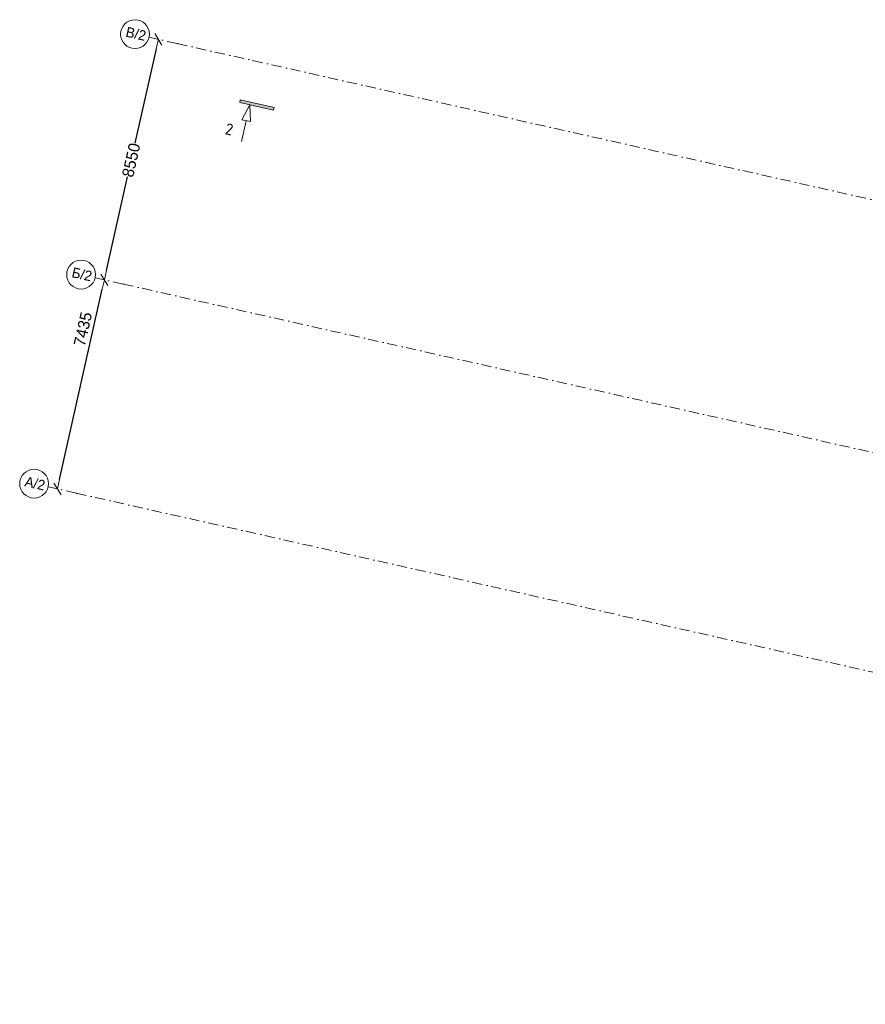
# Model space of a CAD drawing. Header units: millimetres. Extents: x -7218036 to -6920397, y 6117771 to 6333681.
# Tile 1 of 89: x -7218036 to -7188695, y 6126021 to 6160176. Entities that reach past the tile are written whole.
import ezdxf
from ezdxf.enums import TextEntityAlignment as Align

# ---------------------------------------------------------------- set-up
doc = ezdxf.new("R2010")
doc.units = ezdxf.units.MM
doc.header["$MEASUREMENT"] = 0
doc.linetypes.add('Штрихпунктирная', pattern=[670.277762, 352.777767, -176.388884, 0, -141.111112])
for name, color, linetype, lineweight in [('0_Ном._пера__1', 7, 'Continuous', 0), ('0_Ном._пера__120', 7, 'Continuous', 0), ('АР-Чертеж-Оси_Осевые размеры.АР_Ном._пера__120', 7, 'Continuous', 0)]:
    doc.layers.add(name, color=color, linetype=linetype, lineweight=lineweight)
doc.layers.add('АР-Чертеж-Оси_Осевые размеры.АР', color=7, linetype='Continuous')
doc.styles.add('РЎР“Р•РќР•Р\xa0Р\x98Р\xa0_РЎРўР\x98Р›Р¬_1', font='GOST_Common.ttf')
doc.styles.add('РЎР“Р•РќР•Р\xa0Р\x98Р\xa0_РЎРўР\x98Р›Р¬_3', font='GOTHIC.TTF')
doc.dimstyles.new('СГЕНЕРИР_СТИЛЬ__1', dxfattribs={"dimtxt": 400, "dimasz": 332.5, "dimexe": 0.18, "dimexo": 0.0625, "dimgap": 0, "dimtad": 1, "dimdec": 0, "dimzin": 0, "dimdsep": 46, "dimtxsty": 'РЎР“Р•РќР•Р\xa0Р\x98Р\xa0_РЎРўР\x98Р›Р¬_3', "dimblk": 'ARROWHEAD_6', "dimblk1": 'ARROWHEAD_6', "dimblk2": 'ARROWHEAD_6', "dimcen": 0.09, "dimse1": 1, "dimse2": 1, "dimclrd": 7, "dimclre": 7, "dimclrt": 7, "dimazin": 0, "dimtfac": 1, "dimtdec": 4, "dimtmove": 0, "dimatfit": 3, "dimfxl": 1, "dimtolj": 1, "dimtzin": 0, "dimarcsym": 0})
doc.dimstyles.new('СГЕНЕРИР_СТИЛЬ__2', dxfattribs={"dimtxt": 400, "dimasz": 332.5, "dimexe": 0.18, "dimexo": 0.0625, "dimgap": 0, "dimtad": 1, "dimdec": 0, "dimzin": 0, "dimdsep": 46, "dimtxsty": 'РЎР“Р•РќР•Р\xa0Р\x98Р\xa0_РЎРўР\x98Р›Р¬_3', "dimblk": 'ARROWHEAD_6', "dimblk1": 'ARROWHEAD_6', "dimblk2": 'ARROWHEAD_6', "dimcen": 0.09, "dimse1": 1, "dimse2": 1, "dimclrd": 7, "dimclre": 7, "dimclrt": 7, "dimazin": 0, "dimtfac": 1, "dimtdec": 4, "dimtmove": 2, "dimatfit": 3, "dimfxl": 1, "dimtolj": 1, "dimtzin": 0, "dimarcsym": 0})

# ---------------------------------------------------------------- blocks, each defined once
blk = doc.blocks.new('Стандартный Маркер Сетки[93]_5', base_point=(-7215419, 6151225))
at = {"layer": 'АР-Чертеж-Оси_Осевые размеры.АР_Ном._пера__120', "color": 7, "linetype": 'Штрихпунктирная', "lineweight": 0}
for q in [(-7215419, 6151225), (-7135502, 6133276), (-7214443, 6151005)]:
    blk.add_line((-7214443, 6151005), q, dxfattribs=at)
at = {"layer": 'АР-Чертеж-Оси_Осевые размеры.АР_Ном._пера__120', "color": 7, "linetype": 'Continuous', "lineweight": 0}
blk.add_circle((-7215906, 6151334), 500, dxfattribs=at)
at = {"layer": 'АР-Чертеж-Оси_Осевые размеры.АР_Ном._пера__120', "color": 7, "linetype": 'Штрихпунктирная', "lineweight": 0}
blk.add_point((-7214443, 6151005), dxfattribs=at)
at = {"layer": 'АР-Чертеж-Оси_Осевые размеры.АР_Ном._пера__120', "color": 7, "lineweight": 0, "style": 'РЎР“Р•РќР•Р\xa0Р\x98Р\xa0_РЎРўР\x98Р›Р¬_3'}
for tag, p in [('AC_MarkerText_1_0', (-7215837, 6151515)), ('AC_MarkerText_1_1', (-7133968, 6133128))]:
    blk.add_attdef(tag, text='', height=350, rotation=347.3417, dxfattribs=at).set_placement(p, align=Align.TOP_CENTER)
blk = doc.blocks.new('Стандартный Маркер Сетки[94]_5', base_point=(-7213545, 6159567))
at = {"layer": 'АР-Чертеж-Оси_Осевые размеры.АР_Ном._пера__120', "color": 7, "linetype": 'Штрихпунктирная', "lineweight": 0}
for q in [(-7213545, 6159567), (-7133628, 6141618)]:
    blk.add_line((-7212569, 6159348), q, dxfattribs=at)
at = {"layer": 'АР-Чертеж-Оси_Осевые размеры.АР_Ном._пера__120', "color": 7, "linetype": 'Continuous', "lineweight": 0}
blk.add_circle((-7214033, 6159676), 500, dxfattribs=at)
at = {"layer": 'АР-Чертеж-Оси_Осевые размеры.АР_Ном._пера__120', "color": 7, "linetype": 'Штрихпунктирная', "lineweight": 0}
blk.add_point((-7212569, 6159348), dxfattribs=at)
blk.add_point((-7212569, 6159348), dxfattribs=at)
at = {"layer": 'АР-Чертеж-Оси_Осевые размеры.АР_Ном._пера__120', "color": 7, "lineweight": 0, "style": 'РЎР“Р•РќР•Р\xa0Р\x98Р\xa0_РЎРўР\x98Р›Р¬_3'}
for tag, p in [('AC_MarkerText_1_0', (-7213963, 6159857)), ('AC_MarkerText_1_1', (-7132095, 6141470))]:
    blk.add_attdef(tag, text='', height=350, rotation=347.3417, dxfattribs=at).set_placement(p, align=Align.TOP_CENTER)
blk = doc.blocks.new('Стандартный Маркер Сетки[95]_5', base_point=(-7217048, 6143970))
at = {"layer": 'АР-Чертеж-Оси_Осевые размеры.АР_Ном._пера__120', "color": 7, "linetype": 'Штрихпунктирная', "lineweight": 0}
for q in [(-7217048, 6143970), (-7137131, 6126021), (-7216072, 6143751)]:
    blk.add_line((-7216072, 6143751), q, dxfattribs=at)
at = {"layer": 'АР-Чертеж-Оси_Осевые размеры.АР_Ном._пера__120', "color": 7, "linetype": 'Continuous', "lineweight": 0}
blk.add_circle((-7217536, 6144080), 500, dxfattribs=at)
at = {"layer": 'АР-Чертеж-Оси_Осевые размеры.АР_Ном._пера__120', "color": 7, "linetype": 'Штрихпунктирная', "lineweight": 0}
blk.add_point((-7216072, 6143751), dxfattribs=at)
at = {"layer": 'АР-Чертеж-Оси_Осевые размеры.АР_Ном._пера__120', "color": 7, "lineweight": 0, "style": 'РЎР“Р•РќР•Р\xa0Р\x98Р\xa0_РЎРўР\x98Р›Р¬_3'}
for tag, p in [('AC_MarkerText_1_0', (-7217466, 6144261)), ('AC_MarkerText_1_1', (-7135598, 6125874))]:
    blk.add_attdef(tag, text='', height=350, rotation=347.3417, dxfattribs=at).set_placement(p, align=Align.TOP_CENTER)
blk = doc.blocks.new('Стандартный Маркер Сетки[133]_5', base_point=(-7215419, 6151225))
at = {"layer": 'АР-Чертеж-Оси_Осевые размеры.АР_Ном._пера__120', "color": 7, "linetype": 'Штрихпунктирная', "lineweight": 0}
for q in [(-7215419, 6151225), (-7135502, 6133276), (-7214443, 6151005)]:
    blk.add_line((-7214443, 6151005), q, dxfattribs=at)
at = {"layer": 'АР-Чертеж-Оси_Осевые размеры.АР_Ном._пера__120', "color": 7, "linetype": 'Continuous', "lineweight": 0}
blk.add_circle((-7215906, 6151334), 500, dxfattribs=at)
at = {"layer": 'АР-Чертеж-Оси_Осевые размеры.АР_Ном._пера__120', "color": 7, "linetype": 'Штрихпунктирная', "lineweight": 0}
blk.add_point((-7214443, 6151005), dxfattribs=at)
at = {"layer": 'АР-Чертеж-Оси_Осевые размеры.АР_Ном._пера__120', "color": 7, "lineweight": 0, "style": 'РЎР“Р•РќР•Р\xa0Р\x98Р\xa0_РЎРўР\x98Р›Р¬_3'}
for tag, p in [('AC_MarkerText_1_0', (-7215837, 6151515)), ('AC_MarkerText_1_1', (-7133968, 6133128))]:
    blk.add_attdef(tag, text='', height=350, rotation=347.3417, dxfattribs=at).set_placement(p, align=Align.TOP_CENTER)
blk = doc.blocks.new('Стандартный Маркер Сетки[134]_5', base_point=(-7213545, 6159567))
at = {"layer": 'АР-Чертеж-Оси_Осевые размеры.АР_Ном._пера__120', "color": 7, "linetype": 'Штрихпунктирная', "lineweight": 0}
for q in [(-7213545, 6159567), (-7133628, 6141618)]:
    blk.add_line((-7212569, 6159348), q, dxfattribs=at)
at = {"layer": 'АР-Чертеж-Оси_Осевые размеры.АР_Ном._пера__120', "color": 7, "linetype": 'Continuous', "lineweight": 0}
blk.add_circle((-7214033, 6159676), 500, dxfattribs=at)
at = {"layer": 'АР-Чертеж-Оси_Осевые размеры.АР_Ном._пера__120', "color": 7, "linetype": 'Штрихпунктирная', "lineweight": 0}
blk.add_point((-7212569, 6159348), dxfattribs=at)
blk.add_point((-7212569, 6159348), dxfattribs=at)
at = {"layer": 'АР-Чертеж-Оси_Осевые размеры.АР_Ном._пера__120', "color": 7, "lineweight": 0, "style": 'РЎР“Р•РќР•Р\xa0Р\x98Р\xa0_РЎРўР\x98Р›Р¬_3'}
for tag, p in [('AC_MarkerText_1_0', (-7213963, 6159857)), ('AC_MarkerText_1_1', (-7132095, 6141470))]:
    blk.add_attdef(tag, text='', height=350, rotation=347.3417, dxfattribs=at).set_placement(p, align=Align.TOP_CENTER)
blk = doc.blocks.new('Стандартный Маркер Сетки[135]_5', base_point=(-7217048, 6143970))
at = {"layer": 'АР-Чертеж-Оси_Осевые размеры.АР_Ном._пера__120', "color": 7, "linetype": 'Штрихпунктирная', "lineweight": 0}
for q in [(-7217048, 6143970), (-7137131, 6126021), (-7216072, 6143751)]:
    blk.add_line((-7216072, 6143751), q, dxfattribs=at)
at = {"layer": 'АР-Чертеж-Оси_Осевые размеры.АР_Ном._пера__120', "color": 7, "linetype": 'Continuous', "lineweight": 0}
blk.add_circle((-7217536, 6144080), 500, dxfattribs=at)
at = {"layer": 'АР-Чертеж-Оси_Осевые размеры.АР_Ном._пера__120', "color": 7, "linetype": 'Штрихпунктирная', "lineweight": 0}
blk.add_point((-7216072, 6143751), dxfattribs=at)
at = {"layer": 'АР-Чертеж-Оси_Осевые размеры.АР_Ном._пера__120', "color": 7, "lineweight": 0, "style": 'РЎР“Р•РќР•Р\xa0Р\x98Р\xa0_РЎРўР\x98Р›Р¬_3'}
for tag, p in [('AC_MarkerText_1_0', (-7217466, 6144261)), ('AC_MarkerText_1_1', (-7135598, 6125874))]:
    blk.add_attdef(tag, text='', height=350, rotation=347.3417, dxfattribs=at).set_placement(p, align=Align.TOP_CENTER)
blk = doc.blocks.new('Стандартный Маркер Сетки[136]_5', base_point=(-7215419, 6151225))
at = {"layer": 'АР-Чертеж-Оси_Осевые размеры.АР_Ном._пера__120', "color": 7, "linetype": 'Штрихпунктирная', "lineweight": 0}
for q in [(-7215419, 6151225), (-7135502, 6133276), (-7214443, 6151005)]:
    blk.add_line((-7214443, 6151005), q, dxfattribs=at)
at = {"layer": 'АР-Чертеж-Оси_Осевые размеры.АР_Ном._пера__120', "color": 7, "linetype": 'Continuous', "lineweight": 0}
blk.add_circle((-7215906, 6151334), 500, dxfattribs=at)
at = {"layer": 'АР-Чертеж-Оси_Осевые размеры.АР_Ном._пера__120', "color": 7, "linetype": 'Штрихпунктирная', "lineweight": 0}
blk.add_point((-7214443, 6151005), dxfattribs=at)
at = {"layer": 'АР-Чертеж-Оси_Осевые размеры.АР_Ном._пера__120', "color": 7, "lineweight": 0, "style": 'РЎР“Р•РќР•Р\xa0Р\x98Р\xa0_РЎРўР\x98Р›Р¬_3'}
for tag, p in [('AC_MarkerText_1_0', (-7215837, 6151515)), ('AC_MarkerText_1_1', (-7133968, 6133128))]:
    blk.add_attdef(tag, text='', height=350, rotation=347.3417, dxfattribs=at).set_placement(p, align=Align.TOP_CENTER)
blk = doc.blocks.new('Стандартный Маркер Сетки[137]_5', base_point=(-7213545, 6159567))
at = {"layer": 'АР-Чертеж-Оси_Осевые размеры.АР_Ном._пера__120', "color": 7, "linetype": 'Штрихпунктирная', "lineweight": 0}
for q in [(-7213545, 6159567), (-7133628, 6141618)]:
    blk.add_line((-7212569, 6159348), q, dxfattribs=at)
at = {"layer": 'АР-Чертеж-Оси_Осевые размеры.АР_Ном._пера__120', "color": 7, "linetype": 'Continuous', "lineweight": 0}
blk.add_circle((-7214033, 6159676), 500, dxfattribs=at)
at = {"layer": 'АР-Чертеж-Оси_Осевые размеры.АР_Ном._пера__120', "color": 7, "linetype": 'Штрихпунктирная', "lineweight": 0}
blk.add_point((-7212569, 6159348), dxfattribs=at)
blk.add_point((-7212569, 6159348), dxfattribs=at)
at = {"layer": 'АР-Чертеж-Оси_Осевые размеры.АР_Ном._пера__120', "color": 7, "lineweight": 0, "style": 'РЎР“Р•РќР•Р\xa0Р\x98Р\xa0_РЎРўР\x98Р›Р¬_3'}
for tag, p in [('AC_MarkerText_1_0', (-7213963, 6159857)), ('AC_MarkerText_1_1', (-7132095, 6141470))]:
    blk.add_attdef(tag, text='', height=350, rotation=347.3417, dxfattribs=at).set_placement(p, align=Align.TOP_CENTER)
blk = doc.blocks.new('Стандартный Маркер Сетки[138]_5', base_point=(-7217048, 6143970))
at = {"layer": 'АР-Чертеж-Оси_Осевые размеры.АР_Ном._пера__120', "color": 7, "linetype": 'Штрихпунктирная', "lineweight": 0}
for q in [(-7217048, 6143970), (-7137131, 6126021), (-7216072, 6143751)]:
    blk.add_line((-7216072, 6143751), q, dxfattribs=at)
at = {"layer": 'АР-Чертеж-Оси_Осевые размеры.АР_Ном._пера__120', "color": 7, "linetype": 'Continuous', "lineweight": 0}
blk.add_circle((-7217536, 6144080), 500, dxfattribs=at)
at = {"layer": 'АР-Чертеж-Оси_Осевые размеры.АР_Ном._пера__120', "color": 7, "linetype": 'Штрихпунктирная', "lineweight": 0}
blk.add_point((-7216072, 6143751), dxfattribs=at)
at = {"layer": 'АР-Чертеж-Оси_Осевые размеры.АР_Ном._пера__120', "color": 7, "lineweight": 0, "style": 'РЎР“Р•РќР•Р\xa0Р\x98Р\xa0_РЎРўР\x98Р›Р¬_3'}
for tag, p in [('AC_MarkerText_1_0', (-7217466, 6144261)), ('AC_MarkerText_1_1', (-7135598, 6125874))]:
    blk.add_attdef(tag, text='', height=350, rotation=347.3417, dxfattribs=at).set_placement(p, align=Align.TOP_CENTER)
blk = doc.blocks.new('Стандартный Маркер Сетки[140]_5', base_point=(-7215419, 6151225))
at = {"layer": 'АР-Чертеж-Оси_Осевые размеры.АР_Ном._пера__120', "color": 7, "linetype": 'Штрихпунктирная', "lineweight": 0}
for q in [(-7215419, 6151225), (-7135502, 6133276), (-7214443, 6151005)]:
    blk.add_line((-7214443, 6151005), q, dxfattribs=at)
at = {"layer": 'АР-Чертеж-Оси_Осевые размеры.АР_Ном._пера__120', "color": 7, "linetype": 'Continuous', "lineweight": 0}
blk.add_circle((-7215906, 6151334), 500, dxfattribs=at)
at = {"layer": 'АР-Чертеж-Оси_Осевые размеры.АР_Ном._пера__120', "color": 7, "linetype": 'Штрихпунктирная', "lineweight": 0}
blk.add_point((-7214443, 6151005), dxfattribs=at)
at = {"layer": 'АР-Чертеж-Оси_Осевые размеры.АР_Ном._пера__120', "color": 7, "lineweight": 0, "style": 'РЎР“Р•РќР•Р\xa0Р\x98Р\xa0_РЎРўР\x98Р›Р¬_3'}
for tag, p in [('AC_MarkerText_1_0', (-7215837, 6151515)), ('AC_MarkerText_1_1', (-7133968, 6133128))]:
    blk.add_attdef(tag, text='', height=350, rotation=347.3417, dxfattribs=at).set_placement(p, align=Align.TOP_CENTER)
blk = doc.blocks.new('Стандартный Маркер Сетки[141]_5', base_point=(-7213545, 6159567))
at = {"layer": 'АР-Чертеж-Оси_Осевые размеры.АР_Ном._пера__120', "color": 7, "linetype": 'Штрихпунктирная', "lineweight": 0}
for q in [(-7213545, 6159567), (-7133628, 6141618)]:
    blk.add_line((-7212569, 6159348), q, dxfattribs=at)
at = {"layer": 'АР-Чертеж-Оси_Осевые размеры.АР_Ном._пера__120', "color": 7, "linetype": 'Continuous', "lineweight": 0}
blk.add_circle((-7214033, 6159676), 500, dxfattribs=at)
at = {"layer": 'АР-Чертеж-Оси_Осевые размеры.АР_Ном._пера__120', "color": 7, "linetype": 'Штрихпунктирная', "lineweight": 0}
blk.add_point((-7212569, 6159348), dxfattribs=at)
blk.add_point((-7212569, 6159348), dxfattribs=at)
at = {"layer": 'АР-Чертеж-Оси_Осевые размеры.АР_Ном._пера__120', "color": 7, "lineweight": 0, "style": 'РЎР“Р•РќР•Р\xa0Р\x98Р\xa0_РЎРўР\x98Р›Р¬_3'}
for tag, p in [('AC_MarkerText_1_0', (-7213963, 6159857)), ('AC_MarkerText_1_1', (-7132095, 6141470))]:
    blk.add_attdef(tag, text='', height=350, rotation=347.3417, dxfattribs=at).set_placement(p, align=Align.TOP_CENTER)
blk = doc.blocks.new('Стандартный Маркер Сетки[142]_5', base_point=(-7217048, 6143970))
at = {"layer": 'АР-Чертеж-Оси_Осевые размеры.АР_Ном._пера__120', "color": 7, "linetype": 'Штрихпунктирная', "lineweight": 0}
for q in [(-7217048, 6143970), (-7137131, 6126021), (-7216072, 6143751)]:
    blk.add_line((-7216072, 6143751), q, dxfattribs=at)
at = {"layer": 'АР-Чертеж-Оси_Осевые размеры.АР_Ном._пера__120', "color": 7, "linetype": 'Continuous', "lineweight": 0}
blk.add_circle((-7217536, 6144080), 500, dxfattribs=at)
at = {"layer": 'АР-Чертеж-Оси_Осевые размеры.АР_Ном._пера__120', "color": 7, "linetype": 'Штрихпунктирная', "lineweight": 0}
blk.add_point((-7216072, 6143751), dxfattribs=at)
at = {"layer": 'АР-Чертеж-Оси_Осевые размеры.АР_Ном._пера__120', "color": 7, "lineweight": 0, "style": 'РЎР“Р•РќР•Р\xa0Р\x98Р\xa0_РЎРўР\x98Р›Р¬_3'}
for tag, p in [('AC_MarkerText_1_0', (-7217466, 6144261)), ('AC_MarkerText_1_1', (-7135598, 6125874))]:
    blk.add_attdef(tag, text='', height=350, rotation=347.3417, dxfattribs=at).set_placement(p, align=Align.TOP_CENTER)
blk = doc.blocks.new('Линия_4_3', base_point=(-7210054, 6157221))
at = {"layer": '0_Ном._пера__120', "color": 7, "linetype": 'Continuous', "lineweight": 0}
for p, q in [((-7210054, 6157221), (-7210323, 6156707)), ((-7210054, 6157221), (-7210030, 6156641)), ((-7210176, 6156674), (-7210340, 6155947)), ((-7210030, 6156641), (-7210323, 6156707))]:
    blk.add_line(p, q, dxfattribs=at)
blk = doc.blocks.new('ARROWHEAD_6')
at = {"color": 0, "linetype": 'Continuous', "lineweight": 0}
for p, q in [((0, 0), (-1, 0)), ((-0.5, -0.5), (0.5, 0.5))]:
    blk.add_line(p, q, dxfattribs=at)
blk = doc.blocks.new('*D969')
at = {"layer": 'Defpoints', "color": 0, "linetype": 'Continuous', "transparency": 16777216}
for p in [(-7215098, 6151153), (-7213533, 6150801), (-7215162, 6143547)]:
    blk.add_point(p, dxfattribs=at)
at = {"layer": 'АР-Чертеж-Оси_Осевые размеры.АР', "color": 7, "linetype": 'Continuous', "lineweight": -2, "transparency": 16777216}
blk.add_line((-7216655, 6144223), (-7215171, 6150828), dxfattribs=at)
at = {"layer": 'АР-Чертеж-Оси_Осевые размеры.АР', "color": 7, "linetype": 'Continuous', "lineweight": -2, "transparency": 16777216, "xscale": 332.5, "yscale": 332.5, "zscale": 332.5}
for p, rotation in [((-7215098, 6151153), 77.34172327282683), ((-7216728, 6143898), 257.3417232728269)]:
    blk.add_blockref('ARROWHEAD_6', p, dxfattribs=dict(at, rotation=rotation))
at = {"layer": 'АР-Чертеж-Оси_Осевые размеры.АР', "color": 7, "linetype": 'Continuous', "lineweight": 0, "transparency": 16777216, "insert": (-7215841, 6149445), "char_height": 400, "attachment_point": 5, "rotation": 77.3417, "style": 'РЎР“Р•РќР•Р\xa0Р\x98Р\xa0_РЎРўР\x98Р›Р¬_3'}
blk.add_mtext('\\A1;7435', dxfattribs=at)
blk = doc.blocks.new('*D970')
at = {"layer": 'Defpoints', "color": 0, "linetype": 'Continuous', "transparency": 16777216}
for p in [(-7213225, 6159495), (-7211386, 6159082), (-7213260, 6150740)]:
    blk.add_point(p, dxfattribs=at)
at = {"layer": 'АР-Чертеж-Оси_Осевые размеры.АР', "color": 7, "linetype": 'Continuous', "lineweight": -2, "transparency": 16777216}
for p, q in [((-7213298, 6159170), (-7214035, 6155890)), ((-7215026, 6151477), (-7214297, 6154721))]:
    blk.add_line(p, q, dxfattribs=at)
at = {"layer": 'АР-Чертеж-Оси_Осевые размеры.АР', "color": 7, "linetype": 'Continuous', "lineweight": -2, "transparency": 16777216, "xscale": 332.5, "yscale": 332.5, "zscale": 332.5}
for p, rotation in [((-7213225, 6159495), 77.34172327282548), ((-7215098, 6151153), 257.3417232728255)]:
    blk.add_blockref('ARROWHEAD_6', p, dxfattribs=dict(at, rotation=rotation))
at = {"layer": 'АР-Чертеж-Оси_Осевые размеры.АР', "color": 7, "linetype": 'Continuous', "lineweight": 0, "transparency": 16777216, "insert": (-7214166, 6155305), "char_height": 400, "attachment_point": 5, "rotation": 77.3417, "style": 'РЎР“Р•РќР•Р\xa0Р\x98Р\xa0_РЎРўР\x98Р›Р¬_3'}
blk.add_mtext('\\A1;8550', dxfattribs=at)

msp = doc.modelspace()

# ---------------------------------------------------------------- hatches: boundary and pattern name
at = {"layer": '0_Ном._пера__120', "linetype": 'Continuous', "lineweight": 0}
msp.add_hatch(color=7, dxfattribs=at).paths.add_polyline_path([(-7209226.6, 6157034.8), (-7210402.1, 6157298.8), (-7210380.2, 6157396.4), (-7209204.6, 6157132.4)])

# ---------------------------------------------------------------- linework, layer by layer
at = {"layer": '0_Ном._пера__1', "color": 7, "linetype": 'Continuous', "lineweight": 0, "flags": 128}
msp.add_lwpolyline([(-7209226.6, 6157034.8), (-7210402.1, 6157298.8), (-7210380.2, 6157396.4), (-7209204.6, 6157132.4)], close=True, dxfattribs=at)

# ---------------------------------------------------------------- block references
at = {"color": 7, "linetype": 'Continuous', "lineweight": 0}
msp.add_blockref('Линия_4_3', (-7210053.5, 6157220.5), dxfattribs=at)
at = {"layer": 'АР-Чертеж-Оси_Осевые размеры.АР', "color": 8, "linetype": 'Continuous', "lineweight": 15}
ref = msp.add_blockref('Стандартный Маркер Сетки[94]_5', (-7213545, 6159566.7), dxfattribs=at)
ref.add_attrib('AC_MarkerText_1', 'В/2', dxfattribs={"layer": 'АР-Чертеж-Оси_Осевые размеры.АР_Ном._пера__120', "color": 7, "lineweight": 0, "height": 350, "rotation": 347.34172, "style": 'РЎР“Р•РќР•Р\xa0Р\x98Р\xa0_РЎРўР\x98Р›Р¬_3'}).set_placement((-7213962.9, 6159857.4), align=Align.TOP_CENTER)
ref = msp.add_blockref('Стандартный Маркер Сетки[134]_5', (-7213545, 6159566.7), dxfattribs=at)
ref.add_attrib('AC_MarkerText_1', 'В/2', dxfattribs={"layer": 'АР-Чертеж-Оси_Осевые размеры.АР_Ном._пера__120', "color": 7, "lineweight": 0, "height": 350, "rotation": 347.34172, "style": 'РЎР“Р•РќР•Р\xa0Р\x98Р\xa0_РЎРўР\x98Р›Р¬_3'}).set_placement((-7213962.9, 6159857.4), align=Align.TOP_CENTER)
ref = msp.add_blockref('Стандартный Маркер Сетки[137]_5', (-7213545, 6159566.7), dxfattribs=at)
ref.add_attrib('AC_MarkerText_1', 'В/2', dxfattribs={"layer": 'АР-Чертеж-Оси_Осевые размеры.АР_Ном._пера__120', "color": 7, "lineweight": 0, "height": 350, "rotation": 347.34172, "style": 'РЎР“Р•РќР•Р\xa0Р\x98Р\xa0_РЎРўР\x98Р›Р¬_3'}).set_placement((-7213962.9, 6159857.4), align=Align.TOP_CENTER)
ref = msp.add_blockref('Стандартный Маркер Сетки[141]_5', (-7213545, 6159566.7), dxfattribs=at)
ref.add_attrib('AC_MarkerText_1', 'В/2', dxfattribs={"layer": 'АР-Чертеж-Оси_Осевые размеры.АР_Ном._пера__120', "color": 7, "lineweight": 0, "height": 350, "rotation": 347.34172, "style": 'РЎР“Р•РќР•Р\xa0Р\x98Р\xa0_РЎРўР\x98Р›Р¬_3'}).set_placement((-7213962.9, 6159857.4), align=Align.TOP_CENTER)
ref = msp.add_blockref('Стандартный Маркер Сетки[93]_5', (-7215418.6, 6151224.6), dxfattribs=at)
ref.add_attrib('AC_MarkerText_1', 'Б/2', dxfattribs={"layer": 'АР-Чертеж-Оси_Осевые размеры.АР_Ном._пера__120', "color": 7, "lineweight": 0, "height": 350, "rotation": 347.34172, "style": 'РЎР“Р•РќР•Р\xa0Р\x98Р\xa0_РЎРўР\x98Р›Р¬_3'}).set_placement((-7215836.5, 6151515.2), align=Align.TOP_CENTER)
ref = msp.add_blockref('Стандартный Маркер Сетки[133]_5', (-7215418.6, 6151224.6), dxfattribs=at)
ref.add_attrib('AC_MarkerText_1', 'Б/2', dxfattribs={"layer": 'АР-Чертеж-Оси_Осевые размеры.АР_Ном._пера__120', "color": 7, "lineweight": 0, "height": 350, "rotation": 347.34172, "style": 'РЎР“Р•РќР•Р\xa0Р\x98Р\xa0_РЎРўР\x98Р›Р¬_3'}).set_placement((-7215836.5, 6151515.2), align=Align.TOP_CENTER)
ref = msp.add_blockref('Стандартный Маркер Сетки[136]_5', (-7215418.6, 6151224.6), dxfattribs=at)
ref.add_attrib('AC_MarkerText_1', 'Б/2', dxfattribs={"layer": 'АР-Чертеж-Оси_Осевые размеры.АР_Ном._пера__120', "color": 7, "lineweight": 0, "height": 350, "rotation": 347.34172, "style": 'РЎР“Р•РќР•Р\xa0Р\x98Р\xa0_РЎРўР\x98Р›Р¬_3'}).set_placement((-7215836.5, 6151515.2), align=Align.TOP_CENTER)
ref = msp.add_blockref('Стандартный Маркер Сетки[140]_5', (-7215418.6, 6151224.6), dxfattribs=at)
ref.add_attrib('AC_MarkerText_1', 'Б/2', dxfattribs={"layer": 'АР-Чертеж-Оси_Осевые размеры.АР_Ном._пера__120', "color": 7, "lineweight": 0, "height": 350, "rotation": 347.34172, "style": 'РЎР“Р•РќР•Р\xa0Р\x98Р\xa0_РЎРўР\x98Р›Р¬_3'}).set_placement((-7215836.5, 6151515.2), align=Align.TOP_CENTER)
ref = msp.add_blockref('Стандартный Маркер Сетки[95]_5', (-7217047.9, 6143970.3), dxfattribs=at)
ref.add_attrib('AC_MarkerText_1', 'А/2', dxfattribs={"layer": 'АР-Чертеж-Оси_Осевые размеры.АР_Ном._пера__120', "color": 7, "lineweight": 0, "height": 350, "rotation": 347.34172, "style": 'РЎР“Р•РќР•Р\xa0Р\x98Р\xa0_РЎРўР\x98Р›Р¬_3'}).set_placement((-7217465.8, 6144260.9), align=Align.TOP_CENTER)
ref = msp.add_blockref('Стандартный Маркер Сетки[135]_5', (-7217047.9, 6143970.3), dxfattribs=at)
ref.add_attrib('AC_MarkerText_1', 'А/2', dxfattribs={"layer": 'АР-Чертеж-Оси_Осевые размеры.АР_Ном._пера__120', "color": 7, "lineweight": 0, "height": 350, "rotation": 347.34172, "style": 'РЎР“Р•РќР•Р\xa0Р\x98Р\xa0_РЎРўР\x98Р›Р¬_3'}).set_placement((-7217465.8, 6144260.9), align=Align.TOP_CENTER)
ref = msp.add_blockref('Стандартный Маркер Сетки[138]_5', (-7217047.9, 6143970.3), dxfattribs=at)
ref.add_attrib('AC_MarkerText_1', 'А/2', dxfattribs={"layer": 'АР-Чертеж-Оси_Осевые размеры.АР_Ном._пера__120', "color": 7, "lineweight": 0, "height": 350, "rotation": 347.34172, "style": 'РЎР“Р•РќР•Р\xa0Р\x98Р\xa0_РЎРўР\x98Р›Р¬_3'}).set_placement((-7217465.8, 6144260.9), align=Align.TOP_CENTER)
ref = msp.add_blockref('Стандартный Маркер Сетки[142]_5', (-7217047.9, 6143970.3), dxfattribs=at)
ref.add_attrib('AC_MarkerText_1', 'А/2', dxfattribs={"layer": 'АР-Чертеж-Оси_Осевые размеры.АР_Ном._пера__120', "color": 7, "lineweight": 0, "height": 350, "rotation": 347.34172, "style": 'РЎР“Р•РќР•Р\xa0Р\x98Р\xa0_РЎРўР\x98Р›Р¬_3'}).set_placement((-7217465.8, 6144260.9), align=Align.TOP_CENTER)

# ---------------------------------------------------------------- texts
at = {"layer": '0_Ном._пера__120', "color": 7, "linetype": 'Continuous', "lineweight": 0, "insert": (-7210764.6, 6156377.4), "char_height": 400, "attachment_point": 5, "rotation": 347.16596, "style": 'РЎР“Р•РќР•Р\xa0Р\x98Р\xa0_РЎРўР\x98Р›Р¬_1'}
msp.add_mtext('\\A1;{\\pqc;\\fGOST Common|b0|i0|c204|p0;\\W1.000000;2}', dxfattribs=at)

# ---------------------------------------------------------------- dimensions: what is measured, and where the dimension line sits
at = {"layer": 'АР-Чертеж-Оси_Осевые размеры.АР', "color": 7, "linetype": 'Continuous', "lineweight": 0}
for base, p1, p2, dimstyle, picture, middle in [((-7213224.8, 6159494.8), (-7213259.9, 6150739.7), (-7211386.3, 6159081.9), 'СГЕНЕРИР_СТИЛЬ__1', '*D970', (-7214165.8, 6155305.4)), ((-7215098.5, 6151152.6), (-7215162.4, 6143546.8), (-7213533.1, 6150801.1), 'СГЕНЕРИР_СТИЛЬ__2', '*D969', (-7215840.8, 6149444.7))]:
    dim = msp.add_linear_dim(base=base, p1=p1, p2=p2, angle=77.34172, dimstyle=dimstyle, dxfattribs=at)
    dim.commit()
    dim.dimension.update_dxf_attribs({"geometry": picture, "text_midpoint": middle, "dimtype": 160, "text_rotation": 77.34172})

doc.saveas('drawing.dxf')
